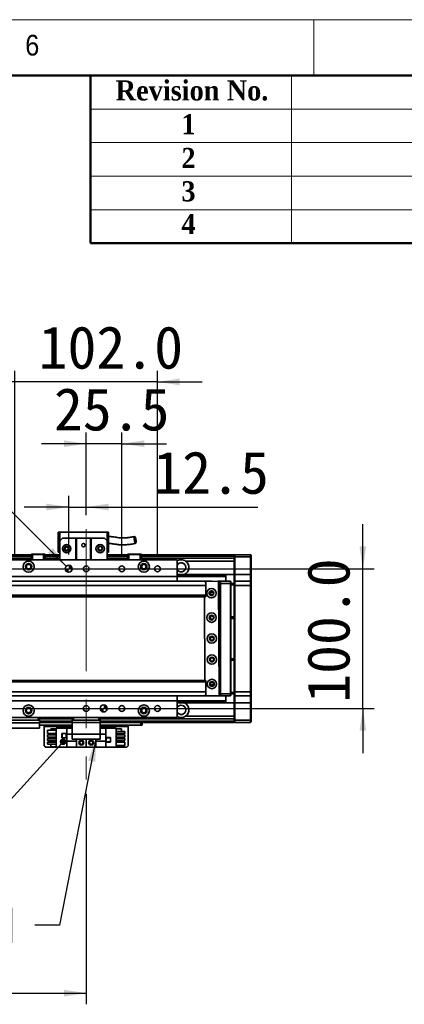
# Model space of a CAD drawing. Header units: millimetres. Extents: x 40 to 3320, y 40 to 2336.
# Tile 11 of 12: x 2269 to 2545, y 1631 to 2336. Entities that reach past the tile are written whole.
import ezdxf

# ---------------------------------------------------------------- set-up
doc = ezdxf.new("R2010")
doc.units = ezdxf.units.MM
doc.header["$LTSCALE"] = 8
doc.linetypes.add('CENTERX2', pattern=[20.32, 12.7, -2.54, 2.54, -2.54])
doc.layers.add('黑色实线', color=7, linetype='Continuous')
doc.styles.add('SLDTEXTSTYLE1', font='Gothic.ttf', dxfattribs={"width": 0.913})
doc.styles.add('SLDTEXTSTYLE2', font='timesbd.ttf', dxfattribs={"width": 0.933})
doc.styles.add('SLDTEXTSTYLE8', font='txt')
doc.styles.add('SLDTEXTSTYLE9', font='txt', dxfattribs={"bigfont": 'bigfont'})
doc.dimstyles.new('SLDDIMSTYLE0', dxfattribs={"dimtxt": 30.4, "dimasz": 16, "dimexe": 0, "dimexo": 0.0625, "dimgap": 7.6, "dimtad": 2, "dimdec": 1, "dimrnd": 1e-09, "dimzin": 4, "dimdsep": 46, "dimtxsty": 'SLDTEXTSTYLE8', "dimsah": 1, "dimcen": 0.09, "dimadec": 0, "dimazin": 1, "dimtfac": 1, "dimtdec": 1, "dimtmove": 0, "dimatfit": 0, "dimfxl": 0, "dimfrac": 2, "dimtolj": 1, "dimtzin": 12, "dimarcsym": 0})
doc.dimstyles.new('SLDDIMSTYLE1', dxfattribs={"dimtxt": 30.4, "dimasz": 16, "dimexe": 0, "dimexo": 0.0625, "dimgap": 7.6, "dimtad": 2, "dimdec": 1, "dimrnd": 1e-09, "dimzin": 12, "dimdsep": 46, "dimtxsty": 'SLDTEXTSTYLE8', "dimsah": 1, "dimcen": 0.09, "dimadec": 0, "dimazin": 3, "dimtfac": 1, "dimtdec": 1, "dimtmove": 0, "dimatfit": 0, "dimfxl": 0, "dimfrac": 2, "dimtolj": 1, "dimtzin": 12, "dimarcsym": 0})
doc.dimstyles.new('SLDDIMSTYLE2', dxfattribs={"dimtxt": 0.18, "dimasz": 16, "dimexe": 0, "dimexo": 0.0625, "dimgap": 0, "dimtad": 0, "dimtih": 1, "dimtoh": 1, "dimdec": 0, "dimrnd": 1e-09, "dimzin": 0, "dimdsep": 46, "dimtxsty": 'Standard', "dimsah": 1, "dimcen": 0.09, "dimadec": 0, "dimazin": 0, "dimtfac": 16, "dimtdec": 0, "dimtofl": 0, "dimtmove": 0, "dimatfit": 3, "dimfxl": 0, "dimfrac": 2, "dimtolj": 1, "dimtzin": 0, "dimarcsym": 0})
doc.dimstyles.new('SLDDIMSTYLE4', dxfattribs={"dimtxt": 30.4, "dimasz": 16, "dimexe": 0, "dimexo": 0.0625, "dimgap": 7.6, "dimtad": 0, "dimtih": 1, "dimtoh": 1, "dimdec": 1, "dimrnd": 1e-09, "dimzin": 4, "dimdsep": 46, "dimtxsty": 'SLDTEXTSTYLE8', "dimsah": 1, "dimcen": 0, "dimadec": 0, "dimazin": 1, "dimtfac": 1, "dimtdec": 1, "dimtofl": 0, "dimtmove": 0, "dimatfit": 3, "dimfxl": 0, "dimfrac": 2, "dimtolj": 1, "dimtzin": 12, "dimarcsym": 0})
doc.dimstyles.new('SLDDIMSTYLE5', dxfattribs={"dimtxt": 30.4, "dimasz": 16, "dimexe": 0, "dimexo": 0.0625, "dimgap": 7.6, "dimtad": 2, "dimdec": 1, "dimrnd": 1e-09, "dimzin": 4, "dimdsep": 46, "dimtxsty": 'SLDTEXTSTYLE8', "dimsah": 1, "dimcen": 0.09, "dimadec": 0, "dimazin": 1, "dimtfac": 1, "dimtdec": 1, "dimtofl": 0, "dimtmove": 0, "dimatfit": 3, "dimfxl": 0, "dimfrac": 2, "dimtolj": 1, "dimtzin": 12, "dimarcsym": 0})
doc.dimstyles.new('SLDDIMSTYLE6', dxfattribs={"dimtxt": 0.18, "dimasz": 4.8, "dimexe": 0, "dimexo": 0.0625, "dimgap": 0, "dimtad": 0, "dimtih": 1, "dimtoh": 1, "dimdec": 0, "dimrnd": 1e-09, "dimzin": 0, "dimdsep": 46, "dimtxsty": 'Standard', "dimblk1": 'DOT', "dimblk2": 'DOT', "dimsah": 1, "dimcen": 0.09, "dimadec": 0, "dimazin": 0, "dimtfac": 4.8, "dimtdec": 0, "dimtofl": 0, "dimtmove": 0, "dimatfit": 3, "dimldrblk": 'DOT', "dimfxl": 0, "dimfrac": 2, "dimtolj": 1, "dimtzin": 0, "dimarcsym": 0})

# ---------------------------------------------------------------- blocks, each defined once
blk = doc.blocks.new('_D_8')
at = {"layer": '黑色实线'}
for p, q in [((2514.98, 1942.94), (2514.98, 1974.94)), ((398.14, 1942.94), (2522.98, 1942.94)), ((2514.98, 1842.94), (2514.98, 1942.94)), ((398.14, 1842.94), (2522.98, 1842.94)), ((2514.98, 1842.94), (2514.98, 1810.94))]:
    blk.add_line(p, q, dxfattribs=at)
for points in [[(2514.98, 1942.94), (2517.38, 1958.94), (2512.58, 1958.94)], [(2514.98, 1842.94), (2512.58, 1826.94), (2517.38, 1826.94)]]:
    blk.add_solid(points, dxfattribs=at)
at = {"layer": '黑色实线', "insert": (2475.09, 1846.99), "char_height": 30.4, "attachment_point": 1, "rotation": 90, "style": 'SLDTEXTSTYLE8'}
blk.add_mtext('100.0', dxfattribs=at)
blk = doc.blocks.new('_D_13')
at = {"layer": '黑色实线'}
for p, q in [((2304.48, 1953.1), (2304.48, 1995.13)), ((2316.98, 1981.33), (2316.98, 1995.13)), ((2304.48, 1987.13), (2272.48, 1987.13)), ((2304.48, 1987.13), (2316.98, 1987.13)), ((2316.98, 1987.13), (2439.91, 1987.13))]:
    blk.add_line(p, q, dxfattribs=at)
for points in [[(2304.48, 1987.13), (2288.48, 1989.53), (2288.48, 1984.73)], [(2316.98, 1987.13), (2332.98, 1984.73), (2332.98, 1989.53)]]:
    blk.add_solid(points, dxfattribs=at)
at = {"layer": '黑色实线', "insert": (2365, 2027.02), "char_height": 30.4, "attachment_point": 1, "style": 'SLDTEXTSTYLE8'}
blk.add_mtext('12.5', dxfattribs=at)
blk = doc.blocks.new('_D_14')
at = {"layer": '黑色实线'}
for p, q in [((2316.98, 1981.33), (2316.98, 2040.46)), ((2342.48, 1953.1), (2342.48, 2040.46)), ((2316.98, 2032.46), (2284.98, 2032.46)), ((2342.48, 2032.46), (2316.98, 2032.46)), ((2342.48, 2032.46), (2374.48, 2032.46))]:
    blk.add_line(p, q, dxfattribs=at)
for points in [[(2316.98, 2032.46), (2300.98, 2034.86), (2300.98, 2030.06)], [(2342.48, 2032.46), (2358.48, 2030.06), (2358.48, 2034.86)]]:
    blk.add_solid(points, dxfattribs=at)
at = {"layer": '黑色实线', "insert": (2293.88, 2072.35), "char_height": 30.4, "attachment_point": 1, "style": 'SLDTEXTSTYLE8'}
blk.add_mtext('25.5', dxfattribs=at)
blk = doc.blocks.new('_D_15')
at = {"layer": '黑色实线'}
for p, q in [((2265.98, 1953.1), (2265.98, 2084.71)), ((2367.98, 1953.1), (2367.98, 2084.71)), ((2265.98, 2076.71), (2233.98, 2076.71)), ((2367.98, 2076.71), (2265.98, 2076.71)), ((2367.98, 2076.71), (2399.98, 2076.71))]:
    blk.add_line(p, q, dxfattribs=at)
for points in [[(2265.98, 2076.71), (2249.98, 2079.11), (2249.98, 2074.31)], [(2367.98, 2076.71), (2383.98, 2074.31), (2383.98, 2079.11)]]:
    blk.add_solid(points, dxfattribs=at)
at = {"layer": '黑色实线', "insert": (2282.91, 2116.6), "char_height": 30.4, "attachment_point": 1, "style": 'SLDTEXTSTYLE8'}
blk.add_mtext('102.0', dxfattribs=at)
blk = doc.blocks.new('SW_SYMBOL_HOLE_DEPTH')
at = {"layer": '黑色实线', "color": 0}
for p, q in [((0, 7000), (6400, 7000)), ((3200, 7000), (3200, 600)), ((800, 4440), (3200, 600)), ((5600, 4440), (3200, 600))]:
    blk.add_line(p, q, dxfattribs=at)
blk = doc.blocks.new('_D_16')
at = {"layer": '黑色实线'}
for p, q in [((2214.96, 2032.46), (2182.96, 2032.46)), ((2302.71, 1944.71), (2214.96, 2032.46))]:
    blk.add_line(p, q, dxfattribs=at)
blk.add_solid([(2302.71, 1944.71), (2293.09, 1957.72), (2289.7, 1954.33)], dxfattribs=at)
at = {"layer": '黑色实线', "xscale": 0.004985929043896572, "yscale": 0.004985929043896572, "zscale": 0.004985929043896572}
blk.add_blockref('SW_SYMBOL_HOLE_DEPTH', (2074.45, 2012.34), dxfattribs=at)
at = {"layer": '黑色实线', "char_height": 30.4, "attachment_point": 1, "style": 'SLDTEXTSTYLE8'}
for s, insert in [('2X ', (1844.32, 2047.77)), ('%%c', (1901.49, 2047.48)), (' 5.0H7 ', (1948.46, 2047.77)), (' 7.0', (2118.95, 2047.77))]:
    blk.add_mtext(s, dxfattribs=dict(at, insert=insert))
blk = doc.blocks.new('_D_18')
at = {"layer": '黑色实线'}
for p, q in [((336.98, 1781.83), (336.98, 1631.15)), ((2316.98, 1781.83), (2316.98, 1631.15)), ((336.98, 1639.15), (2316.98, 1639.15))]:
    blk.add_line(p, q, dxfattribs=at)
for points in [[(336.98, 1639.15), (352.98, 1636.75), (352.98, 1641.55)], [(2316.98, 1639.15), (2300.98, 1641.55), (2300.98, 1636.75)]]:
    blk.add_solid(points, dxfattribs=at)
at = {"layer": '黑色实线', "insert": (1275.14, 1679.03), "char_height": 30.4, "attachment_point": 1, "style": 'SLDTEXTSTYLE8'}
blk.add_mtext('1980.0', dxfattribs=at)
blk = doc.blocks.new('_DOT')
at = {"color": 0, "linetype": 'ByBlock', "lineweight": -2}
blk.add_line((-0.5, 0), (-1, 0), dxfattribs=at)
at = {"color": 0, "linetype": 'ByBlock', "const_width": 0.5}
blk.add_lwpolyline([(-0.25, 0, 1), (0.25, 0, 1)], format="xyb", close=True, dxfattribs=at)
blk = doc.blocks.new('SW_NOTE_6')
at = {"layer": '黑色实线', "color": 0, "char_height": 25.4, "attachment_point": 2}
for s, insert, style in [('光电负限位', (-193.02, 46.09), 'SLDTEXTSTYLE9'), ('NEGATIVE LIMIT SWITCH', (-195.38, 12.5), 'SLDTEXTSTYLE8')]:
    blk.add_mtext(s, dxfattribs=dict(at, insert=insert, style=style))
blk = doc.blocks.new('SW_DOWELSYMBOL_2')
at = {"linetype": 'Continuous', "lineweight": 18}
h = blk.add_hatch(color=0, dxfattribs=at)
edge = h.paths.add_edge_path(flags=0)
edge.add_arc((0, 0), 2.5, 180, 270)
edge.add_line((0, -2.5), (0, 0))
edge.add_line((0, 0), (-2.5, 0))
h = blk.add_hatch(color=0, dxfattribs=at)
edge = h.paths.add_edge_path(flags=0)
edge.add_arc((0, 0), 2.5, 0, 90)
edge.add_line((0, 2.5), (0, 0))
edge.add_line((0, 0), (2.5, 0))
at = {"layer": '黑色实线', "color": 0}
blk.add_circle((0, 0), 2.5, dxfattribs=at)
blk = doc.blocks.new('SW_DOWELSYMBOL_3')
at = {"linetype": 'Continuous', "lineweight": 18}
h = blk.add_hatch(color=0, dxfattribs=at)
edge = h.paths.add_edge_path(flags=0)
edge.add_arc((0, 0), 2.5, 180, 270)
edge.add_line((0, -2.5), (0, 0))
edge.add_line((0, 0), (-2.5, 0))
h = blk.add_hatch(color=0, dxfattribs=at)
edge = h.paths.add_edge_path(flags=0)
edge.add_arc((0, 0), 2.5, 0, 90)
edge.add_line((0, 2.5), (0, 0))
edge.add_line((0, 0), (2.5, 0))
at = {"layer": '黑色实线', "color": 0}
blk.add_circle((0, 0), 2.5, dxfattribs=at)

msp = doc.modelspace()

# ---------------------------------------------------------------- linework, layer by layer
at = {"color": 7, "linetype": 'Continuous', "lineweight": 18}
for p, q in [((3320, 2336), (40, 2336)), ((2480, 2336), (2480, 2296)), ((80, 2296), (3280, 2296)), ((2464, 2296), (2464, 2176)), ((2320, 2272), (3280, 2272)), ((2320, 2248), (3280, 2248)), ((2320, 2224), (3280, 2224)), ((2320, 2200), (3280, 2200))]:
    msp.add_line(p, q, dxfattribs=at)
at = {"color": 7, "linetype": 'Continuous', "lineweight": 50}
for p, q in [((3280, 2296), (80, 2296)), ((2320, 2296), (2320, 2176)), ((3280, 2176), (2320, 2176))]:
    msp.add_line(p, q, dxfattribs=at)
at = {"color": 7, "linetype": 'Continuous', "lineweight": 35}
for p, q in [((2296.9766005, 1969.2415191), (2297.976528, 1969.2415191)), ((2296.9766005, 1969.2415191), (2296.9766005, 1954.8415174)), ((2297.976528, 1962.841515), (2297.976528, 1969.2415191)), ((2297.976528, 1969.2415191), (2331.9766863, 1969.2415191)), ((2331.9766863, 1969.2415191), (2332.9766138, 1969.2415191)), ((2331.9766863, 1969.2415191), (2331.9766863, 1962.841515)), ((2332.9766138, 1954.8415174), (2332.9766138, 1969.2415191)), ((2299.9766214, 1964.8415191), (2297.976528, 1962.841515)), ((2297.976528, 1962.841515), (2297.976528, 1949.4415154)), ((2299.9766214, 1964.8415191), (2309.4766481, 1964.8415191)), ((2309.4766481, 1949.4415154), (2309.4766481, 1964.8415191)), ((2309.4766481, 1964.8415191), (2309.9766119, 1964.8415191)), ((2309.9766119, 1964.8415191), (2309.9766119, 1949.4415154)), ((2319.9766024, 1964.8415191), (2309.9766119, 1964.8415191)), ((2319.9766024, 1949.4415154), (2319.9766024, 1964.8415191)), ((2319.9766024, 1964.8415191), (2320.4765661, 1964.8415191)), ((2320.4765661, 1964.8415191), (2320.4765661, 1949.4415154)), ((2320.4765661, 1964.8415191), (2329.9765928, 1964.8415191)), ((2331.9766863, 1962.841515), (2329.9765928, 1964.8415191)), ((2331.9766863, 1962.841515), (2331.9766863, 1949.4415154)), ((2277.4765833, 1952.946656), (376.47662, 1952.946656)), ((376.47662, 1952.7466563), (2277.4765833, 1952.7466563)), ((376.47662, 1952.5466567), (2277.4765833, 1952.5466567)), ((2277.4765833, 1952.446655), (376.47662, 1952.446655)), ((2277.7765139, 1953.4415161), (2277.4765833, 1953.1415185)), ((2277.4765833, 1949.4415154), (2277.4765833, 1953.1415185)), ((2278.4765108, 1953.1415185), (2277.4765833, 1953.1415185)), ((2277.7765139, 1953.4415161), (2278.6009653, 1953.4415161)), ((2278.4765108, 1953.1415185), (2278.6009653, 1953.4415161)), ((2278.4765108, 1953.1415185), (2278.4765108, 1949.4415154)), ((2286.4766462, 1953.1415185), (2278.4765108, 1953.1415185)), ((2278.6009653, 1953.4415161), (2286.3524302, 1953.4415161)), ((2286.4766462, 1953.1415185), (2286.3524302, 1953.4415161)), ((2286.3524302, 1953.4415161), (2287.1766432, 1953.4415161)), ((2286.4766462, 1949.4415154), (2286.4766462, 1953.1415185)), ((2287.4765738, 1953.1415185), (2286.4766462, 1953.1415185)), ((2287.4765738, 1953.1415185), (2287.1766432, 1953.4415161)), ((2287.4765738, 1953.1415185), (2287.4765738, 1949.4415154)), ((2297.976528, 1952.946656), (2287.4765738, 1952.946656)), ((2287.4765738, 1952.7466563), (2297.976528, 1952.7466563)), ((2287.4765738, 1952.5466567), (2297.976528, 1952.5466567)), ((2297.976528, 1952.446655), (2287.4765738, 1952.446655)), ((2296.9766005, 1954.8415174), (2297.976528, 1954.8415174)), ((2331.9766863, 1954.8415174), (2332.9766138, 1954.8415174)), ((2346.476589, 1952.946656), (2331.9766863, 1952.946656)), ((2331.9766863, 1952.7466563), (2346.476589, 1952.7466563)), ((2331.9766863, 1952.5466567), (2346.476589, 1952.5466567)), ((2346.476589, 1952.446655), (2331.9766863, 1952.446655)), ((2346.7765196, 1953.4415161), (2346.476589, 1953.1415185)), ((2346.476589, 1949.4415154), (2346.476589, 1953.1415185)), ((2347.4765165, 1953.1415185), (2346.476589, 1953.1415185)), ((2346.7765196, 1953.4415161), (2347.600971, 1953.4415161)), ((2347.4765165, 1953.1415185), (2347.600971, 1953.4415161)), ((2355.476652, 1953.1415185), (2347.4765165, 1953.1415185)), ((2347.4765165, 1953.1415185), (2347.4765165, 1949.4415154)), ((2347.600971, 1953.4415161), (2355.3524359, 1953.4415161)), ((2355.476652, 1953.1415185), (2355.3524359, 1953.4415161)), ((2355.3524359, 1953.4415161), (2356.1766489, 1953.4415161)), ((2355.476652, 1949.4415154), (2355.476652, 1953.1415185)), ((2356.4765795, 1953.1415185), (2355.476652, 1953.1415185)), ((2356.4765795, 1953.1415185), (2356.1766489, 1953.4415161)), ((2356.4765795, 1953.1415185), (2356.4765795, 1949.4415154)), ((2422.976528, 1952.946656), (2356.4765795, 1952.946656)), ((2356.4765795, 1952.7466563), (2356.9765432, 1952.7466563)), ((2356.4765795, 1952.5466567), (2356.9765432, 1952.5466567)), ((2422.976528, 1952.446655), (2356.4765795, 1952.446655)), ((2356.9765432, 1952.7466563), (2356.9765432, 1952.5466567)), ((2356.9765432, 1952.446655), (2356.9765432, 1952.5466567)), ((2422.976528, 1952.6466546), (2423.276697, 1952.946656)), ((2422.976528, 1952.946656), (2422.976528, 1952.6466546)), ((2422.976528, 1951.4466567), (2422.976528, 1952.6466546)), ((2423.276697, 1952.946656), (2423.276697, 1951.4466567)), ((2423.276697, 1952.946656), (2434.6766813, 1952.946656)), ((2434.6766813, 1951.4466567), (2434.6766813, 1952.946656)), ((2434.6766813, 1952.946656), (2434.9766119, 1952.6466546)), ((2434.9766119, 1952.6466546), (2434.9766119, 1951.4466567)), ((2277.4765833, 1950.4415175), (376.47662, 1950.4415175)), ((2381.9766386, 1949.4415154), (2251.9765242, 1949.4415154)), ((2297.976528, 1950.4415175), (2287.4765738, 1950.4415175)), ((2346.476589, 1950.4415175), (2331.9766863, 1950.4415175)), ((2422.976528, 1950.4415175), (2356.4765795, 1950.4415175)), ((2381.9766386, 1949.4415154), (2381.9766386, 1937.4415172)), ((2422.976528, 1948.4415171), (2388.1461962, 1948.4415171)), ((2422.976528, 1951.4466567), (2423.276697, 1951.4466567)), ((2422.976528, 1938.9466537), (2422.976528, 1951.4466567)), ((2434.6766813, 1951.4466567), (2423.276697, 1951.4466567)), ((2423.276697, 1951.4466567), (2423.276697, 1938.9466537)), ((2434.6766813, 1951.4466567), (2434.9766119, 1951.4466567)), ((2434.6766813, 1938.9466537), (2434.6766813, 1951.4466567)), ((2434.9766119, 1951.4466567), (2434.9766119, 1938.9466537)), ((2381.9766386, 1939.3368816), (2382.6966627, 1938.9415165)), ((2381.9766386, 1938.9415165), (2416.9767244, 1938.9415165)), ((2381.9766386, 1938.6484963), (2416.9767244, 1938.6484963)), ((2416.9767244, 1938.9415165), (2416.9767244, 1938.6484963)), ((2422.976528, 1938.9415165), (2416.9767244, 1938.9415165)), ((2416.9767244, 1938.6484963), (2416.9767244, 1937.749636)), ((2422.976528, 1938.9466537), (2423.276697, 1938.9466537)), ((2422.976528, 1933.6466534), (2422.976528, 1938.9466537)), ((2423.276697, 1938.9466537), (2423.276697, 1933.9466547)), ((2423.276697, 1938.9466537), (2434.6766813, 1938.9466537)), ((2434.6766813, 1933.9466547), (2434.6766813, 1938.9466537)), ((2434.6766813, 1938.9466537), (2434.9766119, 1938.9466537)), ((2434.9766119, 1938.9466537), (2434.9766119, 1933.6466534)), ((2402.4765833, 1933.9466547), (251.47662, 1933.9466547)), ((2381.9766386, 1937.4415172), (2251.9765242, 1937.4415172)), ((2381.9766386, 1937.749636), (2416.9767244, 1937.749636)), ((2381.9766386, 1937.4566158), (2416.9767244, 1937.4566158)), ((2381.9766386, 1937.4415172), (2381.9766386, 1933.9466547)), ((2402.0815237, 1933.9213973), (2401.5841825, 1933.4187178)), ((2401.5841825, 1933.4187178), (2401.5848978, 1933.30833)), ((2411.0813482, 1933.9697851), (2402.0815237, 1933.9213973)), ((2402.4765833, 1933.9466547), (2402.4765833, 1933.9235244)), ((2402.4765833, 1933.30833), (2402.4765833, 1930.9466524)), ((2402.7765139, 1933.9466547), (2402.7550562, 1933.9250182)), ((2402.7765139, 1933.9251374), (2402.7765139, 1933.9466547)), ((2402.7765139, 1933.9466547), (2406.779085, 1933.9466547)), ((2411.584173, 1933.4724812), (2411.0813482, 1933.9697851)), ((2411.1047132, 1933.9466547), (2412.9765375, 1933.9466547)), ((2412.9765375, 1933.6466534), (2411.4079817, 1933.6466534)), ((2412.0195253, 1852.4736544), (2411.584173, 1933.4724812)), ((2412.4765738, 1931.9466544), (2411.5922792, 1931.9466544)), ((2412.4765738, 1853.9466565), (2412.4765738, 1931.9466544)), ((2412.9765375, 1932.4466554), (2412.9765375, 1933.9466547)), ((2412.9765375, 1933.9466547), (2420.1765402, 1933.9466547)), ((2420.1765402, 1932.4466554), (2412.9765375, 1932.4466554)), ((2412.9765375, 1853.4466555), (2412.9765375, 1932.4466554)), ((2416.9767244, 1937.749636), (2416.9767244, 1937.4566158)), ((2416.9767244, 1937.4566158), (2416.9767244, 1933.9466547)), ((2420.1765402, 1932.4466554), (2420.1765402, 1933.9466547)), ((2420.4767092, 1933.6466534), (2420.1765402, 1933.9466547)), ((2420.4767092, 1932.4466554), (2420.1765402, 1932.4466554)), ((2420.1765402, 1853.4466555), (2420.1765402, 1932.4466554)), ((2420.4767092, 1933.6466534), (2420.4767092, 1932.4466554)), ((2420.4767092, 1932.4466554), (2420.4767092, 1853.4466555)), ((2420.4767092, 1932.4466554), (2422.976528, 1932.4466554)), ((2422.976528, 1931.4466534), (2420.4767092, 1931.4466534)), ((2423.276697, 1933.9466547), (2422.976528, 1933.6466534)), ((2422.976528, 1930.9466561), (2422.976528, 1933.6466534)), ((2423.276697, 1933.9466547), (2423.276697, 1930.9466561)), ((2423.276697, 1933.9466547), (2434.6766813, 1933.9466547)), ((2434.6766813, 1930.9466561), (2434.6766813, 1933.9466547)), ((2434.6766813, 1933.9466547), (2434.9766119, 1933.6466534)), ((2434.9766119, 1933.6466534), (2434.9766119, 1930.9466561)), ((2402.4765833, 1930.9466524), (251.47662, 1930.9466524)), ((2402.4765833, 1930.9466524), (2402.4765833, 1923.9466512)), ((2408.1223352, 1925.9466553), (2405.8308943, 1925.9466553)), ((2406.976734, 1927.0466553), (2407.2697504, 1927.0195631)), ((2422.976528, 1854.9466548), (2422.976528, 1930.9466561)), ((2423.276697, 1930.9466561), (2422.976528, 1930.9466561)), ((2423.276697, 1930.9466561), (2423.276697, 1854.9466548)), ((2434.6766813, 1930.9466561), (2423.276697, 1930.9466561)), ((2434.6766813, 1930.9466561), (2434.9766119, 1930.9466561)), ((2434.6766813, 1854.9466548), (2434.6766813, 1930.9466561)), ((2434.9766119, 1930.9466561), (2434.9766119, 1854.9466548)), ((2402.4765833, 1923.9466512), (251.47662, 1923.9466512)), ((251.47662, 1922.9466511), (2402.4765833, 1922.9466511)), ((2401.6404493, 1922.9466511), (2401.9630297, 1862.9466561)), ((2402.4765833, 1923.9466512), (2402.4765833, 1922.9466511)), ((2406.976734, 1909.5466552), (2407.4910028, 1909.4617316)), ((2420.4767092, 1908.4466552), (2422.976528, 1908.4466552)), ((2422.976528, 1907.446655), (2420.4767092, 1907.446655)), ((2420.4767092, 1878.446654), (2422.976528, 1878.446654)), ((2422.976528, 1877.4466557), (2420.4767092, 1877.4466557)), ((2402.4765833, 1862.9466561), (251.47662, 1862.9466561)), ((2402.4765833, 1861.9466578), (251.47662, 1861.9466578)), ((2402.4765833, 1862.9466561), (2402.4765833, 1861.9466578)), ((2402.4765833, 1861.9466578), (2402.4765833, 1854.9466585)), ((2402.4765833, 1854.9466585), (251.47662, 1854.9466585)), ((2402.4765833, 1854.9466585), (2402.4765833, 1852.584981)), ((2405.8308943, 1859.9466538), (2408.1223352, 1859.9466538)), ((2412.0116575, 1853.9466565), (2412.4765738, 1853.9466565)), ((2420.4767092, 1854.4466538), (2422.976528, 1854.4466538)), ((2423.276697, 1854.9466548), (2422.976528, 1854.9466548)), ((2422.976528, 1852.2466538), (2422.976528, 1854.9466548)), ((2423.276697, 1854.9466548), (2434.6766813, 1854.9466548)), ((2423.276697, 1854.9466548), (2423.276697, 1851.9466562)), ((2434.6766813, 1854.9466548), (2434.9766119, 1854.9466548)), ((2434.6766813, 1851.9466562), (2434.6766813, 1854.9466548)), ((2434.9766119, 1854.9466548), (2434.9766119, 1852.2466538)), ((2402.4765833, 1851.9466562), (251.47662, 1851.9466562)), ((2381.9766386, 1848.4415156), (2251.9765242, 1848.4415156)), ((2381.9766386, 1851.9466562), (2381.9766386, 1848.4415156)), ((2381.9766386, 1848.4415156), (2381.9766386, 1836.4415174)), ((2381.9766386, 1848.4366914), (2416.9767244, 1848.4366914)), ((2381.9766386, 1848.143675), (2416.9767244, 1848.143675)), ((2381.9766386, 1847.2448108), (2416.9767244, 1847.2448108)), ((2381.9766386, 1846.9517944), (2416.9767244, 1846.9517944)), ((2381.9766386, 1846.5564256), (2382.6966627, 1846.9517944)), ((2402.0188196, 1852.584981), (2402.0197733, 1852.4198873)), ((2402.0197733, 1852.4198873), (2402.5223597, 1851.9225834)), ((2402.4765833, 1851.9678605), (2402.4765833, 1851.9466562)), ((2402.5223597, 1851.9225834), (2411.5221842, 1851.9709712)), ((2412.9765375, 1851.9466562), (2406.9993837, 1851.9466562)), ((2411.5221842, 1851.9709712), (2412.0195253, 1852.4736544)), ((2411.794935, 1852.2466538), (2412.9765375, 1852.2466538)), ((2412.9765375, 1853.4466555), (2420.1765402, 1853.4466555)), ((2412.9765375, 1851.9466562), (2412.9765375, 1853.4466555)), ((2420.1765402, 1851.9466562), (2412.9765375, 1851.9466562)), ((2416.9767244, 1851.9466562), (2416.9767244, 1848.4366914)), ((2416.9767244, 1848.4366914), (2416.9767244, 1848.143675)), ((2416.9767244, 1848.143675), (2416.9767244, 1847.2448108)), ((2416.9767244, 1847.2448108), (2416.9767244, 1846.9517944)), ((2422.976528, 1846.9517944), (2416.9767244, 1846.9517944)), ((2420.4767092, 1853.4466555), (2420.1765402, 1853.4466555)), ((2420.1765402, 1851.9466562), (2420.1765402, 1853.4466555)), ((2420.4767092, 1852.2466538), (2420.1765402, 1851.9466562)), ((2420.4767092, 1853.4466555), (2420.4767092, 1852.2466538)), ((2422.976528, 1853.4466555), (2420.4767092, 1853.4466555)), ((2423.276697, 1851.9466562), (2422.976528, 1852.2466538)), ((2422.976528, 1846.9466535), (2422.976528, 1852.2466538)), ((2423.276697, 1846.9466535), (2422.976528, 1846.9466535)), ((2422.976528, 1834.4466542), (2422.976528, 1846.9466535)), ((2434.6766813, 1851.9466562), (2423.276697, 1851.9466562)), ((2423.276697, 1851.9466562), (2423.276697, 1846.9466535)), ((2423.276697, 1846.9466535), (2434.6766813, 1846.9466535)), ((2423.276697, 1846.9466535), (2423.276697, 1834.4466542)), ((2434.6766813, 1851.9466562), (2434.9766119, 1852.2466538)), ((2434.6766813, 1846.9466535), (2434.6766813, 1851.9466562)), ((2434.9766119, 1846.9466535), (2434.6766813, 1846.9466535)), ((2434.6766813, 1834.4466542), (2434.6766813, 1846.9466535)), ((2434.9766119, 1852.2466538), (2434.9766119, 1846.9466535)), ((2434.9766119, 1846.9466535), (2434.9766119, 1834.4466542)), ((2249.4767054, 1834.4415171), (2282.4766977, 1834.4415171)), ((2381.9766386, 1836.4415174), (2251.9765242, 1836.4415174)), ((2282.4766977, 1834.4415171), (2282.4766977, 1836.4415174)), ((2283.4766253, 1834.4415171), (2282.4766977, 1834.4415171)), ((2283.4766253, 1836.4415174), (2283.4766253, 1834.4415171)), ((2306.9765909, 1835.4517935), (2283.4766253, 1835.4517935)), ((2283.4766253, 1834.4415171), (2283.4766253, 1832.6081825)), ((2306.9765909, 1832.9466549), (2283.4766253, 1832.9466549)), ((2306.9765909, 1834.4415171), (2306.9765909, 1836.4415174)), ((2307.9765184, 1834.4415171), (2306.9765909, 1834.4415171)), ((2306.9765909, 1832.941514), (2306.9765909, 1834.4415171)), ((2326.9765718, 1832.941514), (2306.9765909, 1832.941514)), ((2306.9765909, 1832.941514), (2306.9765909, 1824.4415192)), ((2307.9765184, 1836.4415174), (2307.9765184, 1834.4415171)), ((2325.9766443, 1834.4415171), (2307.9765184, 1834.4415171)), ((2325.9766443, 1834.4415171), (2325.9766443, 1836.4415174)), ((2326.9765718, 1834.4415171), (2325.9766443, 1834.4415171)), ((2326.9765718, 1836.4415174), (2326.9765718, 1834.4415171)), ((2422.976528, 1835.4517935), (2326.9765718, 1835.4517935)), ((2326.9765718, 1834.4415171), (2326.9765718, 1832.941514)), ((2422.976528, 1832.9466549), (2326.9765718, 1832.9466549)), ((2326.9765718, 1832.941514), (2326.9765718, 1824.4415192)), ((2355.9766157, 1830.9466583), (2355.9766157, 1832.9466549)), ((2356.9765432, 1832.9466549), (2356.9765432, 1830.9466583)), ((2422.976528, 1837.4517938), (2388.1461962, 1837.4517938)), ((2423.276697, 1834.4466542), (2422.976528, 1834.4466542)), ((2422.976528, 1833.2466526), (2422.976528, 1834.4466542)), ((2423.276697, 1832.9466549), (2422.976528, 1833.2466526)), ((2422.976528, 1833.2466526), (2422.976528, 1832.9466549)), ((2423.276697, 1834.4466542), (2434.6766813, 1834.4466542)), ((2423.276697, 1834.4466542), (2423.276697, 1832.9466549)), ((2434.6766813, 1832.9466549), (2423.276697, 1832.9466549)), ((2434.9766119, 1834.4466542), (2434.6766813, 1834.4466542)), ((2434.6766813, 1832.9466549), (2434.6766813, 1834.4466542)), ((2434.9766119, 1833.2466526), (2434.6766813, 1832.9466549)), ((2434.9766119, 1834.4466542), (2434.9766119, 1833.2466526)), ((2248.4765394, 1832.6081825), (2283.4766253, 1832.6081825)), ((2283.4766253, 1828.9415134), (2248.4765394, 1828.9415134)), ((2283.4766253, 1832.6081825), (2283.4766253, 1828.9415134)), ((2306.9765909, 1830.9466583), (2283.4766253, 1830.9466583)), ((2286.97661, 1830.9466583), (2286.97661, 1829.9466563)), ((2286.97661, 1816.1466537), (2286.97661, 1829.9466563)), ((2289.276634, 1827.5066582), (2295.4767092, 1827.5066582)), ((2289.276634, 1825.0066531), (2289.276634, 1827.5066582)), ((2291.6765554, 1828.4466533), (2295.4767092, 1828.4466533)), ((2291.6765554, 1827.5066582), (2291.6765554, 1828.4466533)), ((2295.4767092, 1815.1466516), (2295.4767092, 1828.7466583)), ((2295.4767092, 1828.7466583), (2303.0267103, 1828.7466583)), ((2306.9765909, 1828.7466583), (2303.0267103, 1828.7466583)), ((2303.0267103, 1828.7466583), (2303.0267103, 1824.4466526)), ((2355.9766157, 1830.9466583), (2326.9765718, 1830.9466583)), ((2330.9266909, 1828.7466583), (2326.9765718, 1828.7466583)), ((2330.9266909, 1824.4466526), (2330.9266909, 1828.7466583)), ((2338.476692, 1828.7466583), (2330.9266909, 1828.7466583)), ((2338.476692, 1828.7466583), (2338.476692, 1815.1466516)), ((2342.2766073, 1828.4466533), (2338.476692, 1828.4466533)), ((2344.6765287, 1826.5066562), (2338.476692, 1826.5066562)), ((2342.2766073, 1828.4466533), (2342.2766073, 1826.5066562)), ((2344.6765287, 1826.5066562), (2344.6765287, 1825.0066531)), ((2346.9765528, 1829.9466563), (2346.9765528, 1830.9466583)), ((2346.9765528, 1829.9466563), (2346.9765528, 1816.1466537)), ((2356.9765432, 1830.9466583), (2355.9766157, 1830.9466583)), ((2289.276634, 1825.0066531), (2295.4767092, 1825.0066531)), ((2289.276634, 1822.4666534), (2289.276634, 1823.9666564)), ((2289.276634, 1823.9666564), (2295.4767092, 1823.9666564)), ((2289.276634, 1822.4666534), (2295.4767092, 1822.4666534)), ((2289.276634, 1819.9266536), (2289.276634, 1821.4266566)), ((2289.276634, 1821.4266566), (2295.4767092, 1821.4266566)), ((2289.276634, 1819.9266536), (2295.4767092, 1819.9266536)), ((2289.276634, 1818.8866568), (2295.4767092, 1818.8866568)), ((2289.276634, 1817.3866538), (2289.276634, 1818.8866568)), ((2291.6765554, 1823.9666564), (2291.6765554, 1825.0066531)), ((2291.6765554, 1821.4266566), (2291.6765554, 1822.4666534)), ((2291.6765554, 1818.8866568), (2291.6765554, 1819.9266536)), ((2302.7766092, 1825.0466553), (2299.5765551, 1825.0466553)), ((2299.5765551, 1825.0466553), (2299.5765551, 1821.8466533)), ((2299.5765551, 1821.8466533), (2302.7766092, 1821.8466533)), ((2299.6766909, 1824.9466536), (2299.6766909, 1821.946655)), ((2302.6767118, 1824.9466536), (2299.6766909, 1824.9466536)), ((2299.6766909, 1821.946655), (2302.6767118, 1821.946655)), ((2302.6767118, 1821.946655), (2302.6767118, 1824.9466536)), ((2302.7766092, 1821.8466533), (2302.7766092, 1825.0466553)), ((2306.9765909, 1824.4466526), (2303.0267103, 1824.4466526)), ((2303.0267103, 1819.4466574), (2303.0267103, 1824.4466526)), ((2303.0267103, 1819.4466574), (2309.9766119, 1819.4466574)), ((2303.0267103, 1819.4466574), (2303.0267103, 1815.1466516)), ((2306.9765909, 1824.4415192), (2326.9765718, 1824.4415192)), ((2306.9765909, 1820.9415195), (2306.9765909, 1824.4415192)), ((2326.9765718, 1820.9415195), (2306.9765909, 1820.9415195)), ((2309.9766119, 1820.9415195), (2309.9766119, 1819.4466574)), ((2309.9766119, 1815.1466516), (2309.9766119, 1819.4466574)), ((2316.9765814, 1820.9415195), (2316.9765814, 1815.1466516)), ((2323.9765509, 1819.4466574), (2323.9765509, 1820.9415195)), ((2323.9765509, 1819.4466574), (2330.9266909, 1819.4466574)), ((2323.9765509, 1819.4466574), (2323.9765509, 1815.1466516)), ((2330.9266909, 1824.4466526), (2326.9765718, 1824.4466526)), ((2326.9765718, 1824.4415192), (2326.9765718, 1820.9415195)), ((2330.9266909, 1824.4466526), (2330.9266909, 1819.4466574)), ((2330.9266909, 1815.1466516), (2330.9266909, 1819.4466574)), ((2334.3766077, 1822.0466567), (2331.1765535, 1822.0466567)), ((2331.1765535, 1822.0466567), (2331.1765535, 1818.8466547)), ((2331.1765535, 1818.8466547), (2334.3766077, 1818.8466547)), ((2331.2766893, 1821.946655), (2331.2766893, 1818.9466564)), ((2334.2767103, 1821.946655), (2331.2766893, 1821.946655)), ((2331.2766893, 1818.9466564), (2334.2767103, 1818.9466564)), ((2334.2767103, 1818.9466564), (2334.2767103, 1821.946655)), ((2334.3766077, 1818.8466547), (2334.3766077, 1822.0466567)), ((2344.6765287, 1825.0066531), (2338.476692, 1825.0066531)), ((2344.6765287, 1823.9666564), (2338.476692, 1823.9666564)), ((2344.6765287, 1822.4666534), (2338.476692, 1822.4666534)), ((2344.6765287, 1821.4266566), (2338.476692, 1821.4266566)), ((2344.6765287, 1819.9266536), (2338.476692, 1819.9266536)), ((2344.6765287, 1818.8866568), (2338.476692, 1818.8866568)), ((2342.2766073, 1825.0066531), (2342.2766073, 1823.9666564)), ((2342.2766073, 1822.4666534), (2342.2766073, 1821.4266566)), ((2342.2766073, 1819.9266536), (2342.2766073, 1818.8866568)), ((2344.6765287, 1823.9666564), (2344.6765287, 1822.4666534)), ((2344.6765287, 1821.4266566), (2344.6765287, 1819.9266536)), ((2344.6765287, 1818.8866568), (2344.6765287, 1816.3866518)), ((2286.97661, 1816.1466537), (2287.9765375, 1815.1466516)), ((2295.4767092, 1815.1466516), (2287.9765375, 1815.1466516)), ((2289.276634, 1817.3866538), (2295.4767092, 1817.3866538)), ((2291.6765554, 1815.4466567), (2291.6765554, 1817.3866538)), ((2291.6765554, 1815.4466567), (2295.4767092, 1815.4466567)), ((2295.4767092, 1815.1466516), (2303.0267103, 1815.1466516)), ((2303.0267103, 1815.1466516), (2309.9766119, 1815.1466516)), ((2316.9765814, 1815.1466516), (2309.9766119, 1815.1466516)), ((2316.9765814, 1815.1466516), (2323.9765509, 1815.1466516)), ((2323.9765509, 1815.1466516), (2330.9266909, 1815.1466516)), ((2338.476692, 1815.1466516), (2330.9266909, 1815.1466516)), ((2344.6765287, 1816.3866518), (2338.476692, 1816.3866518)), ((2342.2766073, 1815.4466567), (2338.476692, 1815.4466567)), ((2345.9766253, 1815.1466516), (2338.476692, 1815.1466516)), ((2342.2766073, 1816.3866518), (2342.2766073, 1815.4466567)), ((2345.9766253, 1815.1466516), (2346.9765528, 1816.1466537))]:
    msp.add_line(p, q, dxfattribs=at)
at = {"color": 8, "linetype": 'Continuous', "lineweight": 35}
for p, q in [((2277.4765833, 1951.946654), (376.47662, 1951.946654)), ((2297.976528, 1951.946654), (2287.4765738, 1951.946654)), ((2346.476589, 1951.946654), (2331.9766863, 1951.946654)), ((2422.976528, 1951.946654), (2356.4765795, 1951.946654)), ((2306.9765909, 1833.9466532), (2283.4766253, 1833.9466532)), ((2422.976528, 1833.9466532), (2326.9765718, 1833.9466532)), ((2286.97661, 1829.9466563), (2306.9765909, 1829.9466563)), ((2326.9765718, 1829.9466563), (2346.9765528, 1829.9466563))]:
    msp.add_line(p, q, dxfattribs=at)
at = {"color": 7, "linetype": 'Continuous', "lineweight": 35, "flags": 128}
for points in [[(2382.5471743, 1933.9466547), (2382.3237761, 1934.1155259), (2381.9699629, 1934.3281207)], [(2406.976734, 1894.546655), (2407.5889929, 1894.4248622), (2407.8297956, 1894.3001282)], [(2381.9747313, 1851.5573894), (2382.3278292, 1851.7702004), (2382.5593336, 1851.9466562)]]:
    msp.add_lwpolyline(points, dxfattribs=at)
at = {"color": 7, "linetype": 'Continuous', "lineweight": 35}
for centre, radius in [((2302.9766157, 1957.3415169), 3), ((2314.9766157, 1959.8415169), 1.25), ((2326.9766157, 1957.3415169), 3), ((2302.9766157, 1957.3415169), 1.7), ((2302.9766157, 1957.3415169), 1.6), ((2326.9766157, 1957.3415169), 1.7), ((2326.9766157, 1957.3415169), 1.6), ((2275.7266157, 1944.4415169), 4), ((2275.7266157, 1944.4415169), 2.25), ((2275.7266157, 1944.4415169), 2), ((2275.7266157, 1944.4415169), 1.621), ((2304.4766157, 1942.9415169), 2.5), ((2358.2266157, 1944.4415169), 4), ((2358.2266157, 1944.4415169), 2.25), ((2358.2266157, 1944.4415169), 2), ((2358.2266157, 1944.4415169), 1.621), ((2316.9766157, 1942.9415169), 2.1), ((2342.4766157, 1942.9415169), 2.1), ((2367.9766157, 1942.9415169), 2.1), ((2406.6271502, 1925.4457155), 3.36), ((2406.6271502, 1925.4457155), 1.7), ((2406.9766157, 1925.4466549), 1.25), ((2406.721237, 1907.9459684), 3.36), ((2406.721237, 1907.9459684), 1.7), ((2406.9766157, 1907.9466549), 1.25), ((2406.8018829, 1892.9461852), 3.36), ((2406.8018829, 1892.9461852), 1.7), ((2406.9766157, 1892.9466549), 1.25), ((2406.8825288, 1877.946402), 3.36), ((2406.8825288, 1877.946402), 1.7), ((2406.9766157, 1877.9466549), 1.6), ((2406.9766157, 1877.9466549), 1.25), ((2406.9766157, 1860.4466549), 3.36), ((2406.9766157, 1860.4466549), 1.7), ((2406.9766157, 1860.4466549), 1.6), ((2406.9766157, 1860.4466549), 1.25), ((2275.7266157, 1841.4415169), 4), ((2275.7266157, 1841.4415169), 2.25), ((2275.7266157, 1841.4415169), 2), ((2275.7266157, 1841.4415169), 1.621), ((2316.9766157, 1842.9415169), 2.1), ((2329.4766157, 1842.9415169), 2.5), ((2342.4766157, 1842.9415169), 2.1), ((2358.2266157, 1841.4415169), 4), ((2358.2266157, 1841.4415169), 2.25), ((2358.2266157, 1841.4415169), 2), ((2358.2266157, 1841.4415169), 1.621), ((2367.9766157, 1842.9415169), 2.1), ((2313.4766157, 1818.4466549), 1.75), ((2313.4766157, 1818.4466549), 1.25), ((2320.4766157, 1818.4466549), 1.75), ((2320.4766157, 1818.4466549), 1.25)]:
    msp.add_circle(centre, radius, dxfattribs=at)
for centre, radius, start, end in [((2384.9766157, 1943.9466549), 3.3, 0, 155.3800226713), ((2384.9766157, 1943.9466549), 5.5, 294.4911795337, 54.8102122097), ((2384.9766157, 1943.9466549), 3.3, 204.6199773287, 0), ((2406.9766157, 1925.4466549), 1.6, 90, 280.8667004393), ((2406.9766157, 1907.9466549), 1.6, 90, 289.0592986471), ((2406.9766157, 1892.9466549), 1.6, 90, 302.5373187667), ((2384.9766157, 1841.9466549), 5.5, 305.1897877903, 65.5088204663), ((2384.9766157, 1841.9466549), 3.3, 0, 155.3800226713), ((2384.9766157, 1841.9466549), 3.3, 204.6199773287, 0)]:
    msp.add_arc(centre, radius, start, end, dxfattribs=at)
for points, knots in [([(2351.7184599, 1965.9929691), (2350.6741325, 1965.8270917), (2348.8539957, 1965.5379875), (2346.4754748, 1965.1671624), (2344.6649737, 1965.0229144), (2343.080756, 1964.9948202), (2341.3108396, 1965.0748674), (2339.4561767, 1965.2967475), (2337.5587026, 1965.5828314), (2336.0389461, 1965.80453), (2334.618438, 1965.9396226), (2333.6746312, 1965.9921444), (2333.1174111, 1965.9696899), (2332.9766138, 1965.9640161)], [0, 0, 0, 0, 0.1728240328, 0.3012114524, 0.3945091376, 0.4621947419, 0.5503056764, 0.6704454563, 0.754268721, 0.8531364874, 0.9125022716, 0.9778912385, 1, 1, 1, 1]), ([(2332.9766138, 1960.9557582), (2333.3457802, 1960.9717778), (2334.2333479, 1961.0102931), (2335.6046348, 1960.8308222), (2337.0211629, 1960.630043), (2338.297001, 1960.4377265), (2339.3971285, 1960.29062), (2340.3500516, 1960.185122), (2341.595754, 1960.0763687), (2343.4244717, 1959.9990585), (2346.0241997, 1960.0972822), (2349.0233567, 1960.5157701), (2351.1615062, 1960.8650543), (2352.289234, 1961.0492779)], [0, 0, 0, 0, 0.0561746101, 0.1350577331, 0.2093746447, 0.2758340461, 0.3326395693, 0.3788344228, 0.4216805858, 0.5224896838, 0.6560405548, 0.8185848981, 1, 1, 1, 1]), ([(2351.3367517, 1964.8309169), (2351.3630526, 1965.0800177), (2351.4157131, 1965.5787762), (2351.5933946, 1965.9836641), (2351.8162431, 1966.0249911), (2352.0481146, 1965.7448265), (2352.2641831, 1965.2339816), (2352.45132, 1964.5405809), (2352.5914443, 1963.7332982), (2352.6693524, 1962.8940591), (2352.6731169, 1962.1152425), (2352.6003629, 1961.4944164), (2352.4592718, 1961.1035676), (2352.2600916, 1961.0166067), (2352.0588664, 1961.1207348), (2351.8696399, 1961.4652686), (2351.6995117, 1961.9961943), (2351.5481086, 1962.7298063), (2351.437657, 1963.4761009), (2351.3619962, 1964.0198982), (2351.3362211, 1964.2791078), (2351.3232297, 1964.3640119), (2351.3236064, 1964.3863566), (2351.3217283, 1964.460507), (2351.3253471, 1964.6166529), (2351.332377, 1964.7487265), (2351.3367517, 1964.8309169)], [0, 0, 0, 0, 0.0648160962, 0.1297771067, 0.1897316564, 0.2426186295, 0.2944138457, 0.3462426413, 0.3987229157, 0.4521988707, 0.5066005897, 0.5614516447, 0.6160504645, 0.66977274, 0.7270700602, 0.7653755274, 0.8036910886, 0.8589089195, 0.9142290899, 0.9495540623, 0.9640000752, 0.9648504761, 0.9657588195, 0.9687097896, 0.9805278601, 1, 1, 1, 1]), ([(2302.763973, 1956.2113328), (2302.6351113, 1956.232923), (2302.3767421, 1956.2762116), (2302.0382974, 1956.499572), (2301.7783196, 1956.8187336), (2301.6295742, 1957.2213978), (2301.6168644, 1957.6653562), (2301.7520145, 1958.102116), (2302.0110296, 1958.4737894), (2302.2550917, 1958.6367595), (2302.3693903, 1958.7130813)], [0, 0, 0, 0, 0.1153178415, 0.2312134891, 0.3517476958, 0.4769826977, 0.6064965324, 0.7402113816, 0.8783363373, 1, 1, 1, 1]), ([(2302.9766424, 1956.1914434), (2302.9806158, 1956.1914574), (2303.1007945, 1956.1918809), (2303.3383656, 1956.2310871), (2303.6542888, 1956.3904161), (2303.9083581, 1956.6371858), (2304.0766489, 1956.9487404), (2304.1437043, 1957.2964343), (2304.1034572, 1957.648169), (2303.9599498, 1957.9718649), (2303.7257694, 1958.2374502), (2303.4228717, 1958.4209089), (2303.0788722, 1958.5049397), (2302.7255461, 1958.4820891), (2302.3953076, 1958.3545148), (2302.1185207, 1958.1337173), (2301.9205037, 1957.8402238), (2301.8194381, 1957.5007753), (2301.8252036, 1957.1468887), (2301.9360961, 1956.8102227), (2302.1434859, 1956.5245466), (2302.4258397, 1956.3064736), (2302.6512787, 1956.2430417), (2302.763973, 1956.2113328)], [0, 0, 0, 0, 0.0017066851, 0.0516197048, 0.1015423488, 0.151466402, 0.2013808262, 0.2512952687, 0.3012105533, 0.3511152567, 0.4010379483, 0.4509525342, 0.5008827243, 0.5507863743, 0.6006986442, 0.6505994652, 0.7005233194, 0.750442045, 0.8003534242, 0.8502620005, 0.9001902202, 0.9501062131, 1, 1, 1, 1]), ([(2303.5838945, 1958.7130813), (2303.7153336, 1958.6229645), (2303.984235, 1958.4386013), (2304.2445574, 1958.0147925), (2304.3513493, 1957.5392936), (2304.2887507, 1957.0705841), (2304.0774366, 1956.6664429), (2303.7526861, 1956.3721553), (2303.4347526, 1956.238378), (2303.2432063, 1956.2172919), (2303.1890734, 1956.2113328)], [0, 0, 0, 0, 0.1408017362, 0.2880557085, 0.4304268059, 0.5679298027, 0.7005835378, 0.8284648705, 0.9515224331, 1, 1, 1, 1]), ([(2326.8483027, 1956.2088107), (2326.7921159, 1956.2109476), (2326.5987592, 1956.2183013), (2326.2726321, 1956.3299564), (2325.931094, 1956.599716), (2325.6942571, 1956.9863121), (2325.6014384, 1957.4466485), (2325.6743009, 1957.927717), (2325.915376, 1958.3675911), (2326.1867586, 1958.6080944), (2326.3512827, 1958.7027086), (2326.3693197, 1958.7130813)], [0, 0, 0, 0, 0.0488305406, 0.1680414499, 0.2919264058, 0.4205528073, 0.5539622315, 0.6921658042, 0.8349341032, 0.9819036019, 1, 1, 1, 1]), ([(2326.7641409, 1956.2113328), (2326.6323325, 1956.2504376), (2326.3866595, 1956.3233239), (2326.1136002, 1956.5596971), (2325.9464053, 1956.8070602), (2325.8464127, 1957.0749725), (2325.8222645, 1957.284654), (2325.8287649, 1957.4163891), (2325.8309863, 1957.4421365), (2325.8312839, 1957.4473971), (2325.831754, 1957.4493573), (2325.8316846, 1957.4499496), (2325.8316857, 1957.4498044), (2325.8316858, 1957.4497906)], [0, 0, 0, 0, 0.2369910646, 0.441719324, 0.6142455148, 0.7545155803, 0.9380830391, 0.9829652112, 0.9897849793, 0.9952033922, 0.9975517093, 0.999768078, 1, 1, 1, 1]), ([(2327.1892412, 1956.2113328), (2327.3286728, 1956.2359153), (2327.6078511, 1956.285136), (2327.9600877, 1956.5386312), (2328.2104391, 1956.8847171), (2328.3345337, 1957.2951281), (2328.3245688, 1957.723088), (2328.1845491, 1958.1256269), (2327.9362107, 1958.4768416), (2327.7013434, 1958.6342963), (2327.583824, 1958.7130813)], [0, 0, 0, 0, 0.12478251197, 0.24984695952, 0.37485013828, 0.49984743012, 0.62483403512, 0.7498256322, 0.87482140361, 1, 1, 1, 1]), ([(2383.6248262, 1949.2779491), (2383.6261658, 1949.4196877), (2383.6289633, 1949.7156763), (2383.5558224, 1950.0700123), (2383.3474226, 1950.2995136), (2383.0099044, 1950.4035367), (2382.5787571, 1950.4365323), (2382.0636557, 1950.4401758), (2381.5138026, 1950.4392368), (2381.0111866, 1950.4166612), (2380.6348205, 1950.3179851), (2380.4208191, 1950.102826), (2380.3332142, 1949.8001044), (2380.3308182, 1949.5394812), (2380.3296431, 1949.4116647)], [0, 0, 0, 0, 0.0797578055, 0.1665559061, 0.253798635, 0.3312751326, 0.4105210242, 0.4973816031, 0.5883950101, 0.6797965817, 0.7685941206, 0.8490981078, 0.9259937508, 1, 1, 1, 1]), ([(2383.6248262, 1949.2779491), (2383.6132577, 1949.2750203), (2383.5827834, 1949.2673053), (2383.3875336, 1949.2147562), (2383.0300455, 1949.0977397), (2382.576881, 1948.9017161), (2382.2048332, 1948.7121401), (2382.0136674, 1948.5754531), (2381.9766386, 1948.5489769)], [0, 0, 0, 0, 0.1239536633, 0.3265246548, 0.5289322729, 0.7332547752, 0.9483315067, 1, 1, 1, 1]), ([(2388.1461962, 1948.4415171), (2387.6874081, 1948.7089458), (2386.7404529, 1949.2609284), (2385.1416779, 1949.535914), (2384.104491, 1949.3595238), (2383.6248262, 1949.2779491)], [0, 0, 0, 0, 0.335628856, 0.6927502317, 1, 1, 1, 1]), ([(2381.9697245, 1934.3282697), (2382.1287082, 1934.2387247), (2382.3319885, 1934.1242304), (2382.3990472, 1933.9784266), (2382.4136599, 1933.9466547)], [0, 0, 0, 0, 0.7820916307, 1, 1, 1, 1]), ([(2382.4224813, 1851.9466562), (2382.3636835, 1851.8632374), (2382.2612798, 1851.7179534), (2382.0567976, 1851.6035026), (2381.9697245, 1851.5547668)], [0, 0, 0, 0, 0.57417725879, 1, 1, 1, 1]), ([(2381.9766386, 1837.3657545), (2382.381624, 1837.1303019), (2383.2763024, 1836.610149), (2384.8994941, 1836.3688275), (2386.640752, 1836.5820194), (2387.6464735, 1837.1630777), (2388.1461962, 1837.4517938)], [0, 0, 0, 0, 0.2134402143, 0.4715240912, 0.7374110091, 1, 1, 1, 1])]:
    msp.add_open_spline(points, degree=3, knots=knots, dxfattribs=at)
at = {"layer": '黑色实线', "linetype": 'CENTERX2', "lineweight": 18}
msp.add_line((2316.9766157, 1971.17011), (2316.9766157, 1791.9915169), dxfattribs=at)

# ---------------------------------------------------------------- block references
at = {"layer": '黑色实线'}
for name, p in [('SW_DOWELSYMBOL_2', (2304.4766157, 1942.9415169)), ('SW_DOWELSYMBOL_3', (2329.4766157, 1842.9415169))]:
    msp.add_blockref(name, p, dxfattribs=at)
at = {"layer": '黑色实线', "color": 7}
msp.add_blockref('SW_NOTE_6', (2280.1515799, 1687.8832641), dxfattribs=at)

# ---------------------------------------------------------------- texts
at = {"color": 7, "linetype": 'Continuous', "lineweight": 0, "attachment_point": 1}
for s, insert, char_height, style in [('6', (2273.3333333, 2325.1704848), 14.8166667, 'SLDTEXTSTYLE1'), ('Revision No.', (2337.9920233, 2292.5852783), 14.4, 'SLDTEXTSTYLE2'), ('1', (2385.098183, 2268.3996922), 14.4, 'SLDTEXTSTYLE2'), ('2', (2385.098183, 2244.2041255), 14.4, 'SLDTEXTSTYLE2'), ('3', (2385.098183, 2220.3615997), 14.4, 'SLDTEXTSTYLE2'), ('4', (2385.098183, 2196.9306144), 14.4, 'SLDTEXTSTYLE2')]:
    msp.add_mtext(s, dxfattribs=dict(at, insert=insert, char_height=char_height, style=style))

# ---------------------------------------------------------------- dimensions: what is measured, and where the dimension line sits
at = {"layer": '黑色实线'}
for base, p1, p2, dimstyle, picture, middle in [((2265.9766157, 2076.7103172), (2367.9766157, 1942.9415169), (2265.9766157, 1942.9415169), 'SLDDIMSTYLE0', '_D_15', (2331.3352018, 2076.7103172)), ((2316.9766157, 2032.4606194), (2342.4766157, 1942.9415169), (2316.9766157, 1971.17011), 'SLDDIMSTYLE1', '_D_14', (2331.3352018, 2032.4606194)), ((2316.9766157, 1987.1296287), (2304.4766157, 1942.9415169), (2316.9766157, 1971.17011), 'SLDDIMSTYLE1', '_D_13', (2402.4539118, 1987.1296287)), ((2316.9766157, 1639.1466049), (336.9766157, 1791.9915169), (2316.9766157, 1791.9915169), 'SLDDIMSTYLE5', '_D_18', (1334.5488382, 1639.1466049))]:
    dim = msp.add_linear_dim(base=base, p1=p1, p2=p2, dimstyle=dimstyle, dxfattribs=at)
    dim.commit()
    dim.dimension.update_dxf_attribs({"geometry": picture, "text_midpoint": middle, "dimtype": 160})
dim = msp.add_diameter_dim_2p(p1=(2306.2443827, 1941.1737499), p2=(2302.7088488, 1944.7092838), text='2X <>H7 {\\fGDT;x} 7.0\\P', dimstyle='SLDDIMSTYLE4', dxfattribs=at)
dim.commit()
dim.dimension.update_dxf_attribs({"geometry": '_D_16', "text_midpoint": (2013.639016, 2032.4606194), "dimtype": 163})
dim = msp.add_linear_dim(base=(2514.9766157, 1942.9415169), p1=(387.9766157, 1842.9415169), p2=(387.9766157, 1942.9415169), angle=90, dimstyle='SLDDIMSTYLE0', dxfattribs=at)
dim.commit()
dim.dimension.update_dxf_attribs({"geometry": '_D_8', "text_midpoint": (2514.9766157, 1895.422934), "dimtype": 160})

# ---------------------------------------------------------------- leaders
at = {"layer": '黑色实线', "color": 7}
for points, dimstyle in [([(2300.409131, 1819.0687104), (2250.2706565, 1763.978383), (2231.6001814, 1763.978383)], 'SLDDIMSTYLE6'), ([(2323.9766157, 1820.8752965), (2297.9684174, 1687.8832641), (2280.1515799, 1687.8832641)], 'SLDDIMSTYLE2')]:
    msp.add_leader(points, dimstyle=dimstyle, dxfattribs=at)

doc.saveas('drawing.dxf')
